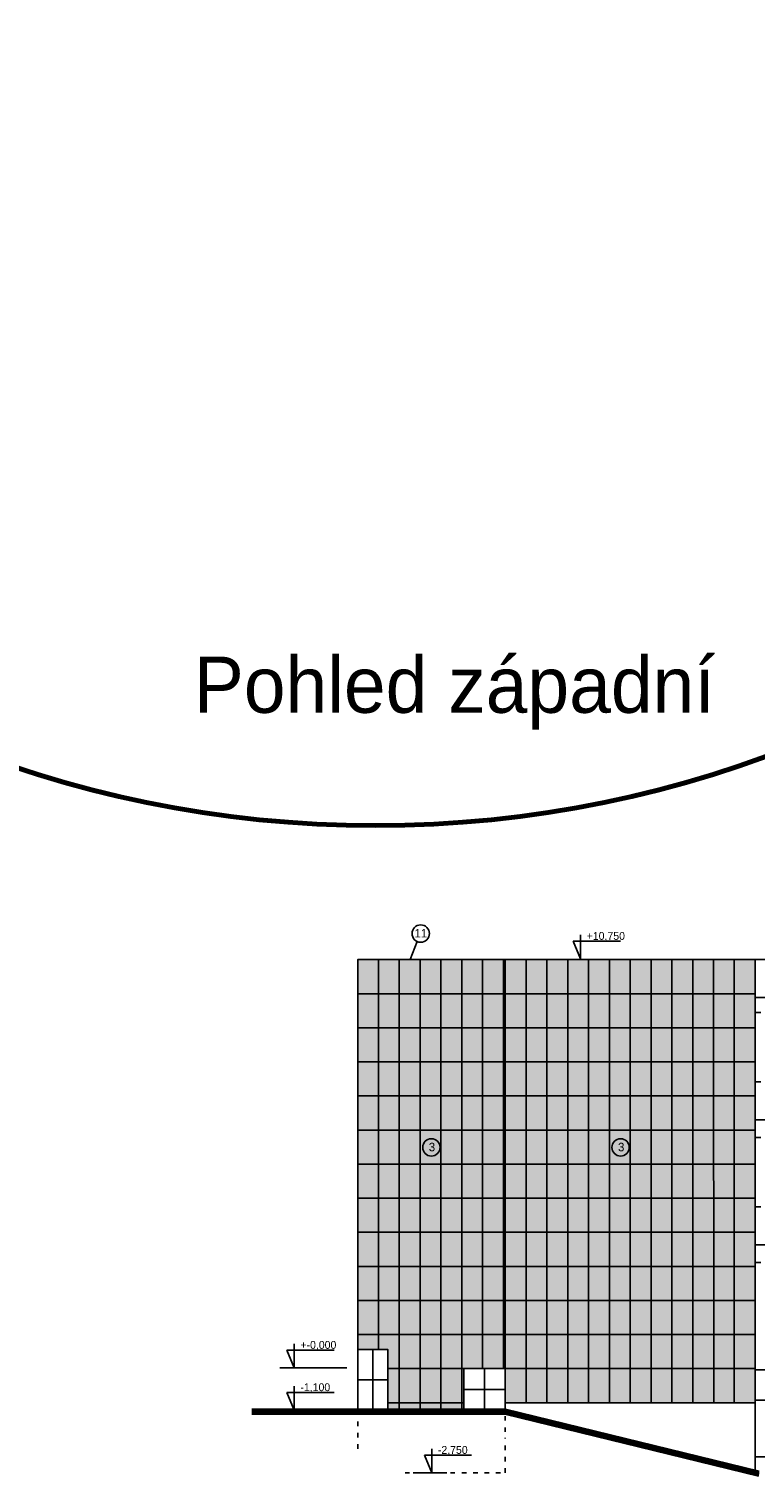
# Model space of a CAD drawing. Header units: millimetres. Extents: x 434746 to 672760, y -61647 to 206428.
# Tile 15 of 24: x 489714 to 508901, y 129276 to 167464. Entities that reach past the tile are written whole.
import ezdxf

# ---------------------------------------------------------------- set-up
doc = ezdxf.new("R2010")
doc.units = ezdxf.units.MM
doc.linetypes.add('ACAD_ISO03W100', pattern=[30, 12, -18])
doc.layers.add('E-uzemneni_vnejsi', color=240, linetype='Continuous', lineweight=30)
doc.layers.add('pohledy', color=1, linetype='Continuous')
doc.layers.add('stav', color=7, linetype='Continuous')
doc.styles.add('SPIRITTXTSTYLE1', font='ROMAN')

# ---------------------------------------------------------------- blocks, each defined once
blk = doc.blocks.new('A$C4D0F5495')
at = {"layer": 'stav'}
h = blk.add_hatch(dxfattribs=at)
h.set_pattern_fill('OMITKA', color=8, scale=100, style=0)
h.set_pattern_definition([(45, (36472.62, -198920.75), (-70.71068, 70.71068), [0, -100])])
h.paths.add_polyline_path([(-74957, 1955), (-81557, 1955), (-81557, 2855), (-82657, 2855), (-82657, 1755), (-84658, 1755), (-84658, 3355), (-85458, 3355), (-85458, 13655), (-74957, 13655)])
at = {"layer": 'pohledy', "color": 2, "linetype": 'Continuous', "ltscale": 2000}
for centre in [(-83793, 14343), (-83511, 8696), (-78511, 8696)]:
    blk.add_circle(centre, 230, dxfattribs=at)
at = {"layer": 'stav', "color": 7}
for p, q in [((-83890, 14134), (-84068, 13655)), ((-74957, 1281), (-74957, 123)), ((-72253, 523), (-74957, 523))]:
    blk.add_line(p, q, dxfattribs=at)
at = {"layer": 'stav'}
for p, q in [((-79569, 13673), (-79763, 14139)), ((-79763, 14139), (-78517, 14139)), ((-79569, 14310), (-79569, 13673)), ((-85458, 13655), (-85458, 1755)), ((-81557, 13655), (-85458, 13655)), ((-46158, 13655), (-81557, 13655)), ((-81557, 13655), (-81557, 1755)), ((-74957, 13655), (-74957, 1281)), ((-87133, 3511), (-87133, 2873)), ((-87327, 3340), (-86082, 3340)), ((-87133, 2873), (-87327, 3340)), ((-85458, 1755), (-85458, 3355)), ((-85458, 3355), (-84658, 3355)), ((-84658, 3355), (-84658, 1755)), ((-85743, 2873), (-87519, 2873)), ((-82657, 1755), (-82657, 2855)), ((-82657, 2855), (-81557, 2855)), ((-87133, 2393), (-87133, 1755)), ((-87327, 2221), (-86082, 2221)), ((-87133, 1755), (-87327, 2221)), ((-83502, 99), (-83696, 565)), ((-83696, 565), (-82450, 565)), ((-83502, 736), (-83502, 99)), ((-83502, 99), (-83993, 99)), ((-83502, 99), (-83105, 99))]:
    blk.add_line(p, q, dxfattribs=at)
at = {"layer": 'stav', "color": 8}
for p, q in [((-84908, 13655), (-84908, 3355)), ((-84358, 13655), (-84358, 1755)), ((-83808, 13655), (-83808, 1755)), ((-83258, 13655), (-83258, 1755)), ((-82708, 13655), (-82708, 1755)), ((-82158, 13655), (-82158, 2855)), ((-81608, 13655), (-81608, 2855)), ((-81007, 13655), (-81007, 1973)), ((-80457, 13655), (-80457, 1973)), ((-79907, 13655), (-79907, 1973)), ((-79357, 13655), (-79357, 1973)), ((-78807, 13655), (-78807, 1973)), ((-78257, 13655), (-78257, 1973)), ((-77707, 13655), (-77707, 1973)), ((-77157, 13655), (-77157, 1973)), ((-76607, 13655), (-76607, 1973)), ((-76057, 13655), (-76050, 1973)), ((-75507, 13655), (-75507, 1973)), ((-81557, 12755), (-85458, 12755)), ((-81557, 12755), (-74957, 12755)), ((-81557, 11855), (-85458, 11855)), ((-81557, 11855), (-74957, 11855)), ((-81557, 10955), (-85458, 10955)), ((-81557, 10955), (-74957, 10955)), ((-81557, 10055), (-85458, 10055)), ((-81557, 10055), (-74957, 10055)), ((-81557, 9155), (-85458, 9155)), ((-81557, 9155), (-74957, 9155)), ((-81557, 8255), (-85458, 8255)), ((-81557, 8255), (-74957, 8255)), ((-81557, 7355), (-85458, 7355)), ((-81557, 7355), (-74957, 7355)), ((-81557, 6455), (-85458, 6455)), ((-81557, 6455), (-74957, 6455)), ((-81557, 5555), (-85458, 5555)), ((-81557, 5555), (-78491, 5555)), ((-78491, 5555), (-74957, 5555)), ((-81557, 4655), (-85458, 4655)), ((-81557, 4655), (-78491, 4655)), ((-78491, 4655), (-74957, 4655)), ((-81557, 3755), (-85458, 3755)), ((-81557, 3755), (-78491, 3755)), ((-78491, 3755), (-74957, 3755)), ((-85058, 3355), (-85058, 1755)), ((-81557, 2855), (-84658, 2855)), ((-82107, 2855), (-82107, 1755)), ((-81557, 2855), (-78807, 2855)), ((-78807, 2855), (-74957, 2855)), ((-85458, 2555), (-84658, 2555)), ((-82657, 2305), (-81557, 2305)), ((-82657, 1955), (-84658, 1955)), ((-81557, 1955), (-74957, 1955))]:
    blk.add_line(p, q, dxfattribs=at)
at = {"layer": 'stav', "color": 5}
for p, q in [((-74957, 12655), (-72258, 12655)), ((-74807, 12255), (-74957, 12255)), ((-74807, 10423), (-74957, 10423)), ((-74957, 9423), (-72258, 9423)), ((-74807, 8955), (-74957, 8955)), ((-74807, 8955), (-74957, 8955)), ((-74807, 7123), (-74957, 7123)), ((-74957, 6123), (-72258, 6123)), ((-74807, 5655), (-74957, 5655)), ((-74807, 5655), (-74957, 5655)), ((-74957, 2823), (-72258, 2823)), ((-74957, 2023), (-72258, 2023))]:
    blk.add_line(p, q, dxfattribs=at)
at = {"layer": 'stav', "color": 1, "lineweight": 50}
for p, q in [((-81557, 1755), (-88256, 1755)), ((-81557, 1745), (-88256, 1745)), ((-81557, 1735), (-88256, 1735)), ((-81557, 1725), (-88256, 1725)), ((-81557, 1715), (-88256, 1715)), ((-81557, 1705), (-88256, 1705)), ((-81557, 1695), (-88256, 1695)), ((-81557, 1685), (-88256, 1685)), ((-81557, 1675), (-88256, 1675)), ((-81557, 1755), (-74858, 123)), ((-81557, 1745), (-74858, 113)), ((-81557, 1735), (-74858, 103)), ((-81557, 1725), (-74858, 93)), ((-81557, 1715), (-74858, 83)), ((-81557, 1705), (-74858, 73)), ((-81557, 1695), (-74858, 63)), ((-81557, 1685), (-74858, 53)), ((-81557, 1675), (-74858, 43))]:
    blk.add_line(p, q, dxfattribs=at)
at = {"layer": 'stav', "linetype": 'ACAD_ISO03W100', "ltscale": 10}
for p, q in [((-85458, 1755), (-85458, 717)), ((-81557, 1903), (-81557, 1023)), ((-81557, 105), (-81557, 1023)), ((-84207, 105), (-81557, 105))]:
    blk.add_line(p, q, dxfattribs=at)
at = {"layer": 'stav', "color": 7}
blk.add_lwpolyline([(-74957, 1955), (-81557, 1955), (-81557, 2855), (-82657, 2855), (-82657, 1755), (-84658, 1755), (-84658, 3355), (-85458, 3355), (-85458, 13655), (-74957, 13655), (-74957, 1955)], dxfattribs=at)
at = {"layer": 'pohledy', "color": 2, "linetype": 'Continuous', "ltscale": 2000, "style": 'SPIRITTXTSTYLE1'}
for s, p in [('11', (-83956, 14239)), ('3', (-83579, 8593)), ('3', (-78578, 8593))]:
    blk.add_text(s, height=225, dxfattribs=at).set_placement(p)
at = {"layer": 'stav', "color": 1}
blk.add_text('Pohled západní', height=1482.27, dxfattribs=at).set_placement((-89789, 20172))
at = {"layer": 'stav'}
for s, p in [('+10,750', (-79407, 14177)), ('+-0,000', (-86971, 3377)), ('-1,100', (-86971, 2259)), ('-2,750', (-83339, 603))]:
    blk.add_text(s, height=207.5, dxfattribs=at).set_placement(p)

msp = doc.modelspace()

# ---------------------------------------------------------------- linework, layer by layer
at = {"layer": 'E-uzemneni_vnejsi', "color": 2, "lineweight": 70}
msp.add_circle((498869, 176428), 30000, dxfattribs=at)

# ---------------------------------------------------------------- block references
msp.add_blockref('A$C4D0F5495', (583859, 129233))

doc.saveas('drawing.dxf')
